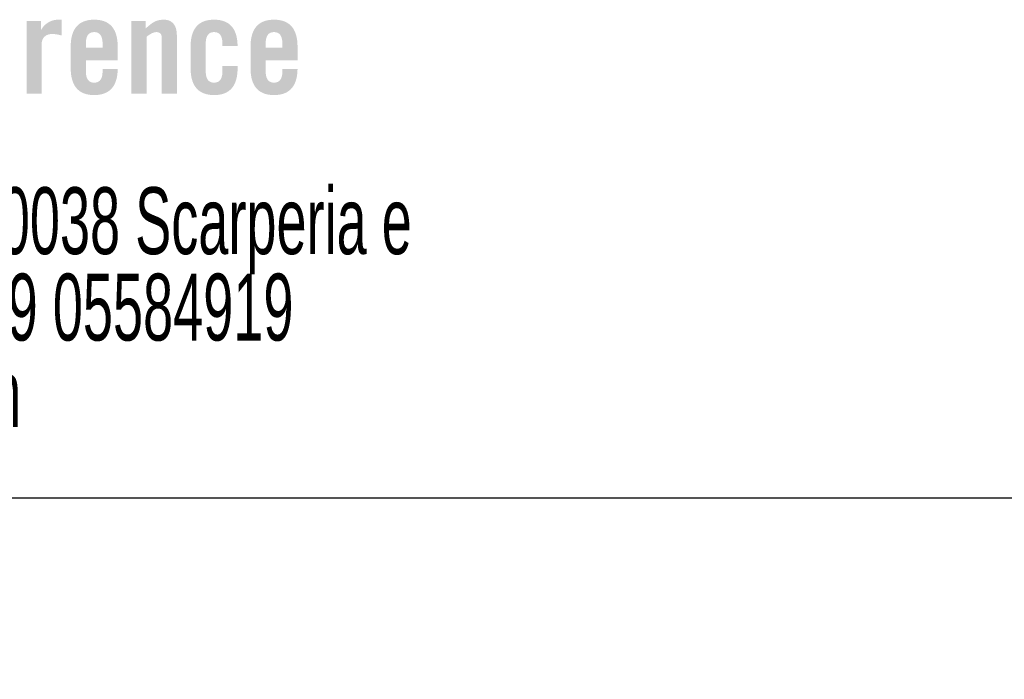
# Model space of a CAD drawing. Header units: millimetres. Extents: x 1 to 419, y 2 to 295.
# Tile 42 of 60: x 240 to 254, y 5 to 15. Entities that reach past the tile are written whole.
import ezdxf

# ---------------------------------------------------------------- set-up
doc = ezdxf.new("R2010")
doc.units = ezdxf.units.MM
doc.styles.add('SLDTEXTSTYLE0', font='TXT', dxfattribs={"width": 0.605})

# ---------------------------------------------------------------- blocks, each defined once
blk = doc.blocks.new('SW_NOTE_0_4')
at = {"color": 0, "linetype": 'Continuous', "lineweight": 0, "char_height": 1, "attachment_point": 2, "style": 'SLDTEXTSTYLE0'}
for s, insert in [('La Marzocco Srl - Via La Torre 14/H 50038 Scarperia e', (16.469, 1.289)), ('San Piero, Firenze, Italy - Tel. +39 05584919', (16.531, -0.003)), ('www.lamarzocco.com', (16.588, -1.294))]:
    blk.add_mtext(s, dxfattribs=dict(at, insert=insert))

msp = doc.modelspace()

# ---------------------------------------------------------------- hatches: boundary and pattern name
at = {"linetype": 'Continuous'}
h = msp.add_hatch(color=7, dxfattribs=at)
edge = h.paths.add_edge_path(flags=0)
edge.add_spline(control_points=[(240.1797, 14.4384), (240.103, 14.4384), (240.0283, 14.3899), (240.0283, 14.293)], knot_values=[8, 8, 8, 8, 9, 9, 9, 9], weights=[1, 1, 1, 1], degree=3, periodic=0)
edge.add_line((240.0283, 14.293), (240.0283, 13.5458))
edge.add_line((240.0283, 13.5458), (239.8021, 13.5458))
edge.add_line((239.8021, 13.5458), (239.8021, 14.6323))
edge.add_line((239.8021, 14.6323), (240.0181, 14.6323))
edge.add_line((240.0181, 14.6323), (240.0181, 14.505))
edge.add_line((240.0181, 14.505), (240.0222, 14.505))
edge.add_spline(control_points=[(240.0222, 14.505), (240.0767, 14.598), (240.1716, 14.6524), (240.2786, 14.6524)], knot_values=[4, 4, 4, 4, 5, 5, 5, 5], weights=[1, 1, 1, 1], degree=3, periodic=0)
edge.add_line((240.2786, 14.6524), (240.3251, 14.6524))
edge.add_line((240.3251, 14.6524), (240.3251, 14.4161))
edge.add_spline(control_points=[(240.3251, 14.4161), (240.2847, 14.4262), (240.2464, 14.4384), (240.1797, 14.4384)], knot_values=[7, 7, 7, 7, 8, 8, 8, 8], weights=[1, 1, 1, 1], degree=3, periodic=0)
h = msp.add_hatch(color=7, dxfattribs=at)
edge = h.paths.add_edge_path(flags=0)
edge.add_spline(control_points=[(241.165, 14.2485), (241.165, 14.4869), (241.0721, 14.6524), (240.8136, 14.6524)], knot_values=[10, 10, 10, 10, 11, 11, 11, 11], weights=[1, 1, 1, 1], degree=3, periodic=0)
edge.add_spline(control_points=[(240.8136, 14.6524), (240.5552, 14.6524), (240.4623, 14.4869), (240.4623, 14.2485)], knot_values=[9, 9, 9, 9, 10, 10, 10, 10], weights=[1, 1, 1, 1], degree=3, periodic=0)
edge.add_line((240.4623, 14.2485), (240.4623, 13.9295))
edge.add_spline(control_points=[(240.4623, 13.9295), (240.4623, 13.6912), (240.5552, 13.5256), (240.8136, 13.5256)], knot_values=[7, 7, 7, 7, 8, 8, 8, 8], weights=[1, 1, 1, 1], degree=3, periodic=0)
edge.add_spline(control_points=[(240.8136, 13.5256), (241.0661, 13.5256), (241.161, 13.6831), (241.165, 13.9133)], knot_values=[6, 6, 6, 6, 7, 7, 7, 7], weights=[1, 1, 1, 1], degree=3, periodic=0)
edge.add_line((241.165, 13.9133), (240.9388, 13.9133))
edge.add_line((240.9388, 13.9133), (240.9388, 13.8892))
edge.add_spline(control_points=[(240.9388, 13.8892), (240.9388, 13.7639), (240.8944, 13.7114), (240.8136, 13.7114)], knot_values=[3, 3, 3, 3, 4, 4, 4, 4], weights=[1, 1, 1, 1], degree=3, periodic=0)
edge.add_spline(control_points=[(240.8136, 13.7114), (240.7329, 13.7114), (240.6884, 13.7639), (240.6884, 13.8892)], knot_values=[2, 2, 2, 2, 3, 3, 3, 3], weights=[1, 1, 1, 1], degree=3, periodic=0)
edge.add_line((240.6884, 13.8892), (240.6884, 14.0466))
edge.add_line((240.6884, 14.0466), (241.165, 14.0466))
edge.add_line((241.165, 14.0466), (241.165, 14.2485))
edge = h.paths.add_edge_path(flags=0)
edge.add_spline(control_points=[(240.6884, 14.289), (240.6884, 14.4141), (240.7329, 14.4666), (240.8136, 14.4666)], knot_values=[2, 2, 2, 2, 3, 3, 3, 3], weights=[1, 1, 1, 1], degree=3, periodic=0)
edge.add_spline(control_points=[(240.8136, 14.4666), (240.8944, 14.4666), (240.9388, 14.4141), (240.9388, 14.289)], knot_values=[1, 1, 1, 1, 2, 2, 2, 2], weights=[1, 1, 1, 1], degree=3, periodic=0)
edge.add_line((240.9388, 14.289), (240.9388, 14.2324))
edge.add_line((240.9388, 14.2324), (240.6884, 14.2324))
edge.add_line((240.6884, 14.2324), (240.6884, 14.289))
h = msp.add_hatch(color=7, dxfattribs=at)
edge = h.paths.add_edge_path(flags=0)
edge.add_spline(control_points=[(241.7423, 14.4666), (241.6938, 14.4666), (241.6495, 14.4364), (241.5969, 14.3979)], knot_values=[9, 9, 9, 9, 10, 10, 10, 10], weights=[1, 1, 1, 1], degree=3, periodic=0)
edge.add_line((241.5969, 14.3979), (241.5969, 13.5458))
edge.add_line((241.5969, 13.5458), (241.3707, 13.5458))
edge.add_line((241.3707, 13.5458), (241.3707, 14.6323))
edge.add_line((241.3707, 14.6323), (241.5848, 14.6323))
edge.add_line((241.5848, 14.6323), (241.5848, 14.5232))
edge.add_spline(control_points=[(241.5848, 14.5232), (241.6797, 14.604), (241.7282, 14.6524), (241.8594, 14.6524)], knot_values=[3, 3, 3, 3, 4, 4, 4, 4], weights=[1, 1, 1, 1], degree=3, periodic=0)
edge.add_spline(control_points=[(241.8594, 14.6524), (241.9786, 14.6524), (242.0492, 14.5656), (242.0492, 14.4242)], knot_values=[4, 4, 4, 4, 5, 5, 5, 5], weights=[1, 1, 1, 1], degree=3, periodic=0)
edge.add_line((242.0492, 14.4242), (242.0492, 13.5458))
edge.add_line((242.0492, 13.5458), (241.8231, 13.5458))
edge.add_line((241.8231, 13.5458), (241.8231, 14.3879))
edge.add_spline(control_points=[(241.8231, 14.3879), (241.8231, 14.4424), (241.7907, 14.4666), (241.7423, 14.4666)], knot_values=[8, 8, 8, 8, 9, 9, 9, 9], weights=[1, 1, 1, 1], degree=3, periodic=0)
h = msp.add_hatch(color=7, dxfattribs=at)
edge = h.paths.add_edge_path(flags=0)
edge.add_spline(control_points=[(242.9578, 14.2607), (242.9537, 14.4929), (242.8609, 14.6524), (242.6064, 14.6524)], knot_values=[13, 13, 13, 13, 14, 14, 14, 14], weights=[1, 1, 1, 1], degree=3, periodic=0)
edge.add_spline(control_points=[(242.6064, 14.6524), (242.348, 14.6524), (242.255, 14.4869), (242.255, 14.2485)], knot_values=[12, 12, 12, 12, 13, 13, 13, 13], weights=[1, 1, 1, 1], degree=3, periodic=0)
edge.add_line((242.255, 14.2485), (242.255, 13.9295))
edge.add_spline(control_points=[(242.255, 13.9295), (242.255, 13.6912), (242.348, 13.5256), (242.6064, 13.5256)], knot_values=[10, 10, 10, 10, 11, 11, 11, 11], weights=[1, 1, 1, 1], degree=3, periodic=0)
edge.add_spline(control_points=[(242.6064, 13.5256), (242.8649, 13.5256), (242.9578, 13.6912), (242.9578, 13.9295)], knot_values=[9, 9, 9, 9, 10, 10, 10, 10], weights=[1, 1, 1, 1], degree=3, periodic=0)
edge.add_line((242.9578, 13.9295), (242.9578, 13.9578))
edge.add_line((242.9578, 13.9578), (242.7316, 13.9578))
edge.add_line((242.7316, 13.9578), (242.7316, 13.8892))
edge.add_spline(control_points=[(242.7316, 13.8892), (242.7316, 13.7639), (242.6872, 13.7114), (242.6064, 13.7114)], knot_values=[5, 5, 5, 5, 6, 6, 6, 6], weights=[1, 1, 1, 1], degree=3, periodic=0)
edge.add_spline(control_points=[(242.6064, 13.7114), (242.5256, 13.7114), (242.4812, 13.7639), (242.4812, 13.8892)], knot_values=[4, 4, 4, 4, 5, 5, 5, 5], weights=[1, 1, 1, 1], degree=3, periodic=0)
edge.add_line((242.4812, 13.8892), (242.4812, 14.289))
edge.add_spline(control_points=[(242.4812, 14.289), (242.4812, 14.4141), (242.5256, 14.4666), (242.6064, 14.4666)], knot_values=[2, 2, 2, 2, 3, 3, 3, 3], weights=[1, 1, 1, 1], degree=3, periodic=0)
edge.add_spline(control_points=[(242.6064, 14.4666), (242.6872, 14.4666), (242.7316, 14.4141), (242.7316, 14.289)], knot_values=[1, 1, 1, 1, 2, 2, 2, 2], weights=[1, 1, 1, 1], degree=3, periodic=0)
edge.add_line((242.7316, 14.289), (242.7316, 14.2607))
edge.add_line((242.7316, 14.2607), (242.9578, 14.2607))
h = msp.add_hatch(color=7, dxfattribs=at)
edge = h.paths.add_edge_path(flags=0)
edge.add_spline(control_points=[(243.8541, 14.2485), (243.8541, 14.4869), (243.7612, 14.6524), (243.5028, 14.6524)], knot_values=[10, 10, 10, 10, 11, 11, 11, 11], weights=[1, 1, 1, 1], degree=3, periodic=0)
edge.add_spline(control_points=[(243.5028, 14.6524), (243.2443, 14.6524), (243.1513, 14.4869), (243.1513, 14.2485)], knot_values=[9, 9, 9, 9, 10, 10, 10, 10], weights=[1, 1, 1, 1], degree=3, periodic=0)
edge.add_line((243.1513, 14.2485), (243.1513, 13.9295))
edge.add_spline(control_points=[(243.1513, 13.9295), (243.1513, 13.6912), (243.2443, 13.5256), (243.5028, 13.5256)], knot_values=[7, 7, 7, 7, 8, 8, 8, 8], weights=[1, 1, 1, 1], degree=3, periodic=0)
edge.add_spline(control_points=[(243.5028, 13.5256), (243.7552, 13.5256), (243.8501, 13.6831), (243.8541, 13.9133)], knot_values=[6, 6, 6, 6, 7, 7, 7, 7], weights=[1, 1, 1, 1], degree=3, periodic=0)
edge.add_line((243.8541, 13.9133), (243.628, 13.9133))
edge.add_line((243.628, 13.9133), (243.628, 13.8892))
edge.add_spline(control_points=[(243.628, 13.8892), (243.628, 13.7639), (243.5835, 13.7114), (243.5028, 13.7114)], knot_values=[3, 3, 3, 3, 4, 4, 4, 4], weights=[1, 1, 1, 1], degree=3, periodic=0)
edge.add_spline(control_points=[(243.5028, 13.7114), (243.422, 13.7114), (243.3775, 13.7639), (243.3775, 13.8892)], knot_values=[2, 2, 2, 2, 3, 3, 3, 3], weights=[1, 1, 1, 1], degree=3, periodic=0)
edge.add_line((243.3775, 13.8892), (243.3775, 14.0466))
edge.add_line((243.3775, 14.0466), (243.8541, 14.0466))
edge.add_line((243.8541, 14.0466), (243.8541, 14.2485))
edge = h.paths.add_edge_path(flags=0)
edge.add_spline(control_points=[(243.3775, 14.289), (243.3775, 14.4141), (243.422, 14.4666), (243.5028, 14.4666)], knot_values=[2, 2, 2, 2, 3, 3, 3, 3], weights=[1, 1, 1, 1], degree=3, periodic=0)
edge.add_spline(control_points=[(243.5028, 14.4666), (243.5835, 14.4666), (243.628, 14.4141), (243.628, 14.289)], knot_values=[1, 1, 1, 1, 2, 2, 2, 2], weights=[1, 1, 1, 1], degree=3, periodic=0)
edge.add_line((243.628, 14.289), (243.628, 14.2324))
edge.add_line((243.628, 14.2324), (243.3775, 14.2324))
edge.add_line((243.3775, 14.2324), (243.3775, 14.289))

# ---------------------------------------------------------------- linework, layer by layer
at = {"color": 7, "linetype": 'Continuous', "lineweight": 25}
msp.add_line((413.5, 7.5), (6.5, 7.5), dxfattribs=at)

# ---------------------------------------------------------------- block references
at = {"color": 7, "linetype": 'Continuous', "lineweight": 0}
msp.add_blockref('SW_NOTE_0_4', (219.2014, 10.8583), dxfattribs=at)

# ---------------------------------------------------------------- texts
at = {"color": 7, "linetype": 'Continuous', "lineweight": 0, "insert": (313.8867, 6.3324), "char_height": 1.15, "attachment_point": 2, "style": 'SLDTEXTSTYLE0'}
msp.add_mtext('All information contained in this document is proprietary to La Marzocco Srl. Neither receipt of or possession confers any right to use or distribute except by written permission from La Marzocco Srl.', dxfattribs=at)

doc.saveas('drawing.dxf')
